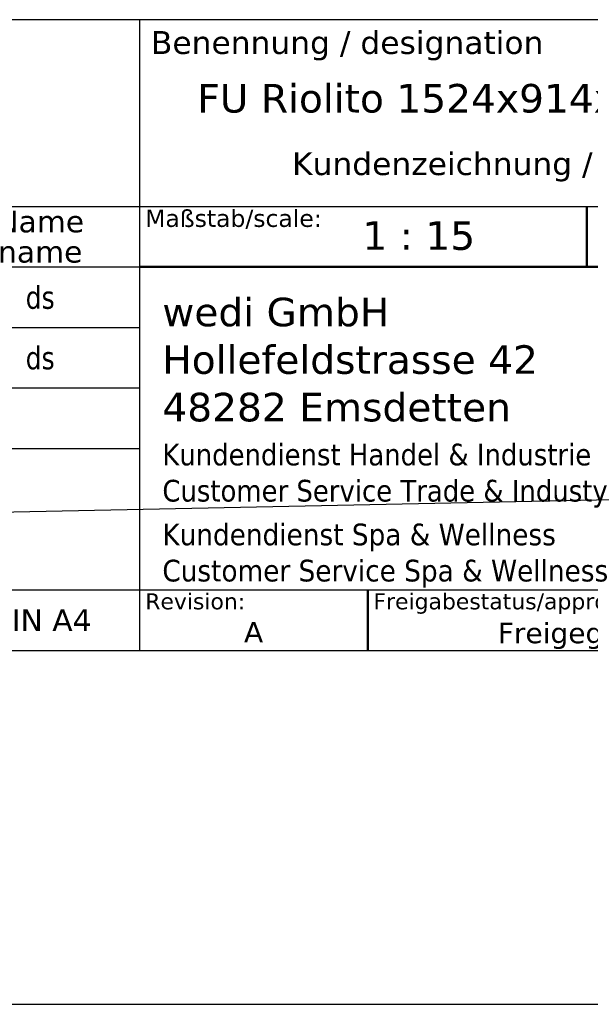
# Model space of a CAD drawing. Header units: millimetres. Extents: x -6858 to 6858, y -375 to 4365.
# Tile 3 of 97: x 1715 to 2465, y -375 to 919. Entities that reach past the tile are written whole.
import ezdxf
from ezdxf.enums import TextEntityAlignment as Align

# ---------------------------------------------------------------- set-up
doc = ezdxf.new("R2010")
doc.units = ezdxf.units.MM
doc.header["$LTSCALE"] = 15
for name, color, linetype, lineweight in [('AM_BOR', 7, 'Continuous', 25), ('Rahmen (ISO)', 7, 'Continuous', 70), ('Titel (ISO)', 7, 'Continuous', 50)]:
    doc.layers.add(name, color=color, linetype=linetype, lineweight=lineweight)
doc.styles.add('Notiztext 3.5', font='verdana.ttf')
doc.styles.add('Pfeiltext', font='verdana.ttf')
doc.styles.get("Standard").update_dxf_attribs({"font": 'verdana.ttf'})
doc.styles.add('Textstil101', font='verdana.ttf')
doc.styles.add('Textstil113', font='verdana.ttf')
doc.styles.add('Textstil114', font='verdana.ttf')
doc.styles.add('Textstil47', font='verdana.ttf')
doc.styles.add('Textstil48', font='verdana.ttf')
doc.styles.add('Textstil61', font='verdana.ttf')
doc.styles.add('Textstil64', font='verdana.ttf', dxfattribs={"width": 0.800000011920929})
doc.styles.add('Textstil75', font='verdana.ttf')

# ---------------------------------------------------------------- blocks, each defined once
blk = doc.blocks.new('Ränder wedi_Zeichnungsrahmen')
at = {"layer": 'Rahmen (ISO)', "color": 208, "lineweight": 18, "true_color": 0x400040}
blk.add_line((20, 6.000000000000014), (204.0000000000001, 6.000000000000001), dxfattribs=at)
blk = doc.blocks.new('Schriftfelder wedi Standard - Inch_Zoll ohne Toleranz')
at = {"layer": 'AM_BOR', "color": 7}
for p, q in [((-4.835435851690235, 53.99550874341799), (-188.8354355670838, 53.99550874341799)), ((-84.03543585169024, 53.99550874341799), (-84.03543585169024, -1.254491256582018)), ((-188.8354355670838, 37.64550874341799), (-4.835435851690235, 37.64550874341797)), ((-130.1354355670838, 4.045508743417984), (-4.835435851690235, 4.045508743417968)), ((-188.8354355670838, -1.254491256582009), (-4.835435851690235, -1.254491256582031))]:
    blk.add_line(p, q, dxfattribs=at)
at = {"layer": 'AM_BOR'}
for p, q in [((-130.1354355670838, 32.34550874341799), (-84.03543585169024, 32.34550874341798)), ((-130.1354355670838, 27.04550874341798), (-84.03543585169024, 27.04550874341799)), ((-130.1354355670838, 21.74550874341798), (-84.03543585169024, 21.74550874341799)), ((-130.1354355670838, 16.44550874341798), (-84.03543585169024, 16.44550874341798))]:
    blk.add_line(p, q, dxfattribs=at)
at = {"layer": 'Titel (ISO)'}
for p, q in [((-44.83543585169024, 37.64550874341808), (-44.83543585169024, 32.33684717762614)), ((-84.03543585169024, 32.34550874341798), (-4.835435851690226, 32.34550874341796)), ((-64.03543585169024, 4.045508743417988), (-64.03543585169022, -1.254491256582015))]:
    blk.add_line(p, q, dxfattribs=at)
at = {"layer": 'AM_BOR', "color": 7, "style": 'Textstil48'}
blk.add_text('Benennung / designation', height=2.000000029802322, dxfattribs=at).set_placement((-83.03543585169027, 50.99550874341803))
at = {"layer": 'AM_BOR', "color": 7, "style": 'Textstil61'}
for s, p in [('Name', (-92.73543585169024, 36.32050874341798)), ('name', (-92.73543585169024, 33.67050874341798)), ('DIN A4', (-92.73543585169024, 1.395508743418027))]:
    blk.add_text(s, height=1.899999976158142, dxfattribs=at).set_placement(p, align=Align.MIDDLE_CENTER)
at = {"layer": 'AM_BOR', "color": 7}
for tag, p, height, style in [('Zeichnungsnummer_001', (-173.2383905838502, 49.43305073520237), 3.00000011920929, 'Textstil75'), ('Artikelnummer_001', (-145.0642880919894, 44.44539506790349), 2.487309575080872, 'Textstil101')]:
    blk.add_attdef(tag, p, '', height=height, dxfattribs=dict(at, style=style))
blk.add_attdef('TITEL_001', (-78.97035839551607, 45.86528712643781), '', height=2.5, dxfattribs=at)
at = {"layer": 'AM_BOR', "color": 7, "style": 'Textstil101'}
blk.add_attdef('PROJEKT', text='', height=2.487309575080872, dxfattribs=at).set_placement((-144.8354355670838, 41.98281831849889), align=Align.TOP_LEFT)
at = {"layer": 'AM_BOR', "color": 7, "style": 'Textstil64', "width": 0.8}
for tag, p in [('ERSTELLUNGSDATUM_001', (-115.1472556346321, 28.69550873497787)), ('KONSTRUKTEUR_001', (-94.00716185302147, 28.67133143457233)), ('ERSTELLUNGSDATUM_001', (-115.3460467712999, 23.55467596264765)), ('KONSTRUKTEUR_001', (-94.00716185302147, 23.37133143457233))]:
    blk.add_attdef(tag, p, '', height=2.000000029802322, dxfattribs=at)
at = {"layer": 'AM_BOR', "color": 7, "style": 'Textstil64', "width": 0.7999999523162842}
for tag, p in [('KONTROLLDATUM', (-108.7354355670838, 19.09550874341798)), ('KONTROLLIERT_VON', (-92.73543585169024, 19.09550874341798))]:
    blk.add_attdef(tag, text='', height=2.000000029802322, dxfattribs=at).set_placement(p, align=Align.MIDDLE_CENTER)
at = {"layer": 'Titel (ISO)', "attachment_point": 1, "style": 'Notiztext 3.5'}
for s, insert, char_height in [('\\fVerdana|b0|i0;\\H1.5000;Maßstab/scale:', (-83.53543585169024, 37.34550874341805), 1.500000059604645), ('\\fVerdana|b0|i0;\\H1.4000;Revision:', (-83.53543585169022, 3.745508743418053), 1.400000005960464), ('\\fVerdana|b0|i0;\\H1.4000;Freigabestatus/approval status:', (-63.53543585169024, 3.745508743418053), 1.400000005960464)]:
    blk.add_mtext(s, dxfattribs=dict(at, insert=insert, char_height=char_height))
at = {"layer": 'Titel (ISO)', "color": 179, "true_color": 0x262659, "attachment_point": 4, "style": 'Pfeiltext'}
for s, insert, char_height, width, line_spacing_factor in [('\\fVerdana|b0|i0;\\H2.5000;wedi GmbH\\P\\fVerdana|b0|i0;\\H2.5000;Hollefeldstrasse 42\\P\\fVerdana|b0|i0;\\H2.5000;48282 Emsdetten', (-82.03543585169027, 24.20129111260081), 2.5, 33.30630943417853, 0.9995793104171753), ('\\fVerdana|b0|i0;\\W0.90;\\H1.9000;Kundendienst Handel & Industrie\\P\\fVerdana|b0|i0;\\W0.90;\\H1.9000;Customer Service Trade & Industy', (-82.03543585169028, 14.0490869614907), 1.899999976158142, 97.28764073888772, 0.9995792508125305), ('\\fVerdana|b0|i0;\\W0.90;\\H1.9000;Kundendienst Spa & Wellness\\P\\fVerdana|b0|i0;\\W0.90;\\H1.9000;Customer Service Spa & Wellness', (-82.03543585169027, 7.049086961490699), 1.899999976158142, 97.28764073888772, 0.9995792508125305)]:
    blk.add_mtext(s, dxfattribs=dict(at, insert=insert, char_height=char_height, width=width, line_spacing_factor=line_spacing_factor))
at = {"layer": 'Titel (ISO)', "color": 7, "style": 'Pfeiltext'}
blk.add_attdef('BESCHREIBUNG_001', (-70.66377724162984, 40.38459537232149), '', height=2.000000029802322, dxfattribs=at)
at = {"layer": 'Titel (ISO)'}
for tag, p, height, style in [('Anfänglicher_Ansichtsmaßstab_001', (-64.5021920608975, 33.83711386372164), 2.5, 'Textstil47'), ('REVISIONSNUMMER_001', (-74.87694023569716, -0.5444913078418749), 1.790000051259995, 'Textstil114'), ('STATUS_001', (-52.63301829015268, -0.6250352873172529), 1.790000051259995, 'Textstil114')]:
    blk.add_attdef(tag, p, '', height=height, dxfattribs=dict(at, style=style))
at = {"layer": 'Titel (ISO)', "style": 'Textstil47'}
blk.add_attdef('<MASSE3;>', text='', height=2.5, dxfattribs=at).set_placement((-26.83543585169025, 36.34550874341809), align=Align.TOP_LEFT)
at = {"layer": 'Titel (ISO)', "style": 'Textstil113'}
for tag, p in [('MATERIAL', (-159.8354355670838, 35.345508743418)), ('FIRMA', (-159.8354355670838, 24.74550874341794)), ('Bauvorhaben', (-159.8354355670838, 19.44550874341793))]:
    blk.add_attdef(tag, text='', height=1.889999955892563, dxfattribs=at).set_placement(p, align=Align.TOP_CENTER)

msp = doc.modelspace()

# ---------------------------------------------------------------- linework, layer by layer
for p, q in [((6667.499999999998, 374.9999999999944), (-4114.500000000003, 150.1095042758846)), ((-3514.500000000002, -374.999999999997), (6858.000000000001, -375.0000000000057))]:
    msp.add_line(p, q)

# ---------------------------------------------------------------- block references
at = {"xscale": 15, "yscale": 15, "zscale": 15}
msp.add_blockref('Ränder wedi_Zeichnungsrahmen', (0, 0), dxfattribs=at)
ref = msp.add_blockref('Schriftfelder wedi Standard - Inch_Zoll ohne Toleranz', (3132.531537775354, 108.8173688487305), dxfattribs=dict(xscale=15, yscale=15, zscale=15))
ref.add_attrib('KONSTRUKTEUR_001', 'ds', (1722.424109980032, 459.3873403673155), dxfattribs={"layer": 'AM_BOR', "color": 7, "height": 30.00000044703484, "style": 'Textstil64', "width": 0.8})
ref.add_attrib('Anfänglicher_Ansichtsmaßstab_001', '1 : 15', (2164.998656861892, 616.3740768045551), dxfattribs={"layer": 'Titel (ISO)', "height": 37.5, "style": 'Textstil47'})
ref.add_attrib('BESCHREIBUNG_001', 'Kundenzeichnung / customer drawing', (2072.574879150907, 714.5862994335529), dxfattribs={"layer": 'Titel (ISO)', "color": 7, "height": 30.00000044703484, "style": 'Pfeiltext'})
ref.add_attrib('TITEL_001', 'FU Riolito 1524x914x50 mm R 1100 US', (1947.976161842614, 796.7966757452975), dxfattribs={"layer": 'AM_BOR', "color": 7, "height": 37.5})
ref.add_attrib('KONSTRUKTEUR_001', 'ds', (1722.424109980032, 538.8873403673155), dxfattribs={"layer": 'AM_BOR', "color": 7, "height": 30.00000044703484, "style": 'Textstil64', "width": 0.8})
ref.add_attrib('REVISIONSNUMMER_001', 'A', (2009.377434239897, 100.6499992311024), dxfattribs={"layer": 'Titel (ISO)', "height": 26.85000076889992, "style": 'Textstil114'})
ref.add_attrib('STATUS_001', 'Freigegeben', (2343.036263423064, 99.44183953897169), dxfattribs={"layer": 'Titel (ISO)', "height": 26.85000076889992, "style": 'Textstil114'})

doc.saveas('drawing.dxf')
